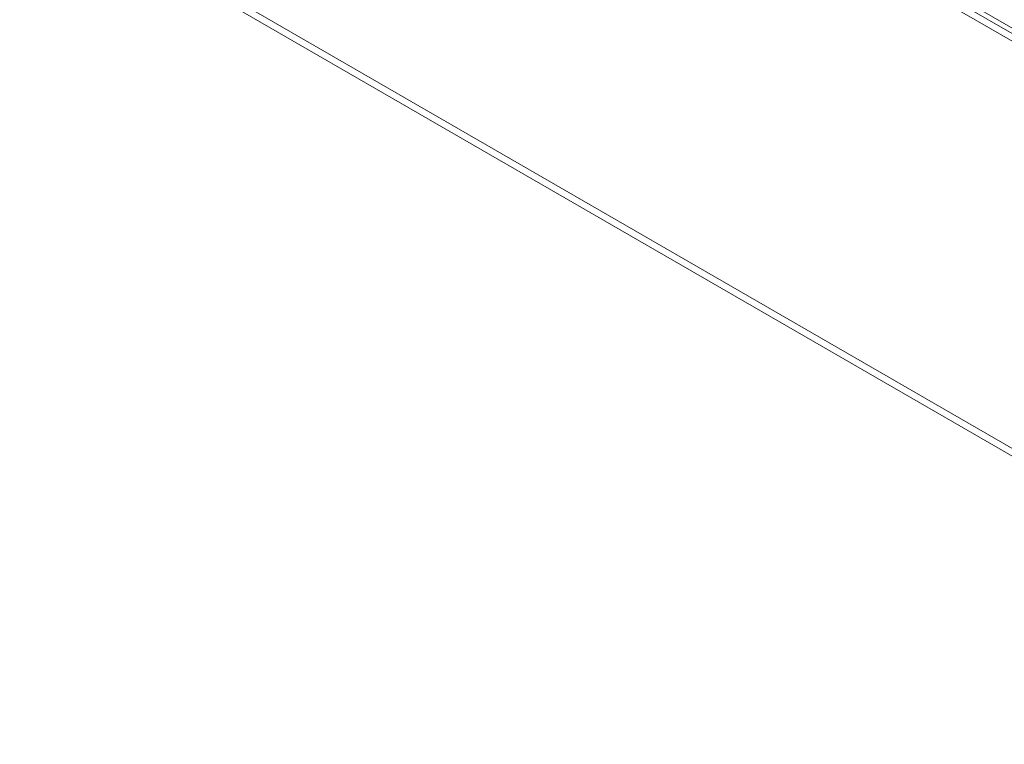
# Model space of a CAD drawing. Header units: millimetres. Extents: x 12 to 287, y 25 to 200.
# Tile 19 of 22: x 245 to 264, y 172 to 186. Entities that reach past the tile are written whole.
import ezdxf

# ---------------------------------------------------------------- set-up
doc = ezdxf.new("R2010")
doc.units = ezdxf.units.MM
doc.header["$MEASUREMENT"] = 0
doc.layers.add('TANGENT_LINES', color=7, linetype='Continuous', lineweight=0)
doc.layers.add('Visible', color=7, linetype='Continuous', lineweight=0)

msp = doc.modelspace()

# ---------------------------------------------------------------- linework, layer by layer
at = {"layer": 'TANGENT_LINES', "color": 18, "lineweight": 15, "true_color": 0x000000}
msp.add_line((281.036, 176.298), (241.506, 199.12), dxfattribs=at)
at = {"layer": 'Visible', "color": 18, "lineweight": 15, "true_color": 0x000000}
for p, q in [((281.195, 176.314), (241.665, 199.136)), ((280.386, 176.529), (241.656, 198.89)), ((273.64, 172.634), (234.91, 194.994)), ((273.64, 172.489), (234.91, 194.85))]:
    msp.add_line(p, q, dxfattribs=at)

doc.saveas('drawing.dxf')
